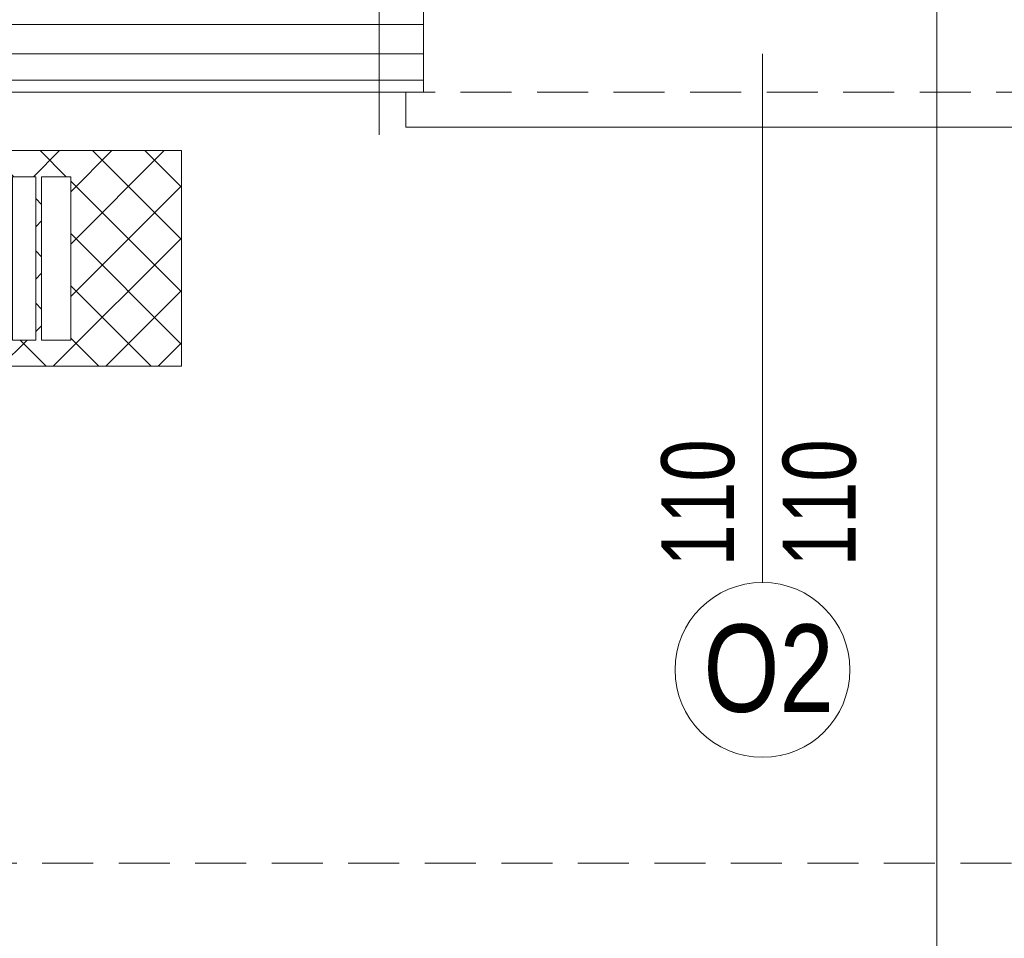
# Model space of a CAD drawing. Header units: inches. Extents: x 57112 to 98566, y -51777 to -16564.
# Tile 34 of 138: x 71891 to 72060, y -20848 to -20690. Entities that reach past the tile are written whole.
import ezdxf

# ---------------------------------------------------------------- set-up
doc = ezdxf.new("R2010")
doc.units = ezdxf.units.IN
doc.header["$MEASUREMENT"] = 0
doc.linetypes.add('HIDDEN', pattern=[0.375, 0.25, -0.125])
doc.layers.get('0').update_dxf_attribs({"color": 251, "lineweight": 0})
for name, color, linetype, lineweight in [('16a-elew.cienka', 251, 'Continuous', 0), ('A11-kuchnia', 251, 'Continuous', 13), ('A8-opisy pomieszczeń', 250, 'Continuous', 0), ('p-- ocieplenie-w.zew', 251, 'Continuous', 0), ('p--dach', 251, 'Continuous', 30), ('p--okna', 251, 'Continuous', 0), ('p--opis okna', 251, 'Continuous', 0), ('p--płyta GK', 251, 'Continuous', 0), ('p--ściana szkielet', 251, 'Continuous', 0)]:
    doc.layers.add(name, color=color, linetype=linetype, lineweight=lineweight)
doc.styles.add('1-100', font='arial.ttf', dxfattribs={"width": 0.75, "height": 18})
doc.styles.add('1-50', font='arial.ttf', dxfattribs={"width": 0.75, "height": 12.5})
doc.linetypes.add('BATTING', pattern='A,0.0001,-0.1,[134,ltypeshp.shx,S=0.1,R=0,X=-0.1,Y=0],-0.2,[134,ltypeshp.shx,S=0.1,R=180,X=0.1,Y=0],-0.1', length=0.4001)

# ---------------------------------------------------------------- blocks, each defined once
blk = doc.blocks.new('okno-110-szalówka')
at = {"linetype": 'Continuous', "ltscale": 35}
for p, q in [((0, 45.75), (110, 45.75)), ((-3, -10), (113, -10))]:
    blk.add_line(p, q, dxfattribs=at)
for p, q in [((0, 45.75), (0, 39.75)), ((110, 39.75), (110, 45.75)), ((3, 39.75), (3, 21.95)), ((107, 21.95), (107, 39.75)), ((5, 21.95), (0, 21.95)), ((0, 21.95), (0, 16.95)), ((0, 21.95), (0, 0)), ((105, 21.95), (5, 21.95)), ((5, 16.95), (5, 21.95)), ((5, 20.61), (105, 20.61)), ((110, 21.95), (105, 21.95)), ((105, 21.95), (105, 16.95)), ((110, 0), (110, 21.95)), ((110, 16.95), (110, 21.95)), ((0, 16.95), (5, 16.95)), ((5, 18.45), (105, 18.45)), ((5, 16.95), (105, 16.95)), ((105, 16.95), (110, 16.95)), ((-3, 0), (-3, -10)), ((0, 0), (-3, 0)), ((110, 0), (113, 0)), ((113, 0), (113, -10))]:
    blk.add_line(p, q)
at = {"linetype": 'HIDDEN', "ltscale": 35}
for p, q in [((0, 39.75), (110, 39.75)), ((0, 0), (110, 0))]:
    blk.add_line(p, q, dxfattribs=at)
blk = doc.blocks.new('szczotka do butów')
h = blk.add_hatch()
h.set_pattern_fill('ANSI37-Metric', color=256, scale=2, angle=-90, style=0)
h.set_pattern_definition([(-45, (2443.106, -1011.535), (4.490128, 4.490128), []), (45, (2443.106, -1011.535), (-4.490128, 4.490128), [])])
h.paths.add_polyline_path([(0, -37), (54, -37), (54, 0), (0, 0)])
h.paths.add_polyline_path([(19, -4.5), (24, -4.5), (24, -32.5), (19, -32.5)], flags=16)
h.paths.add_polyline_path([(35, -4.5), (30, -4.5), (30, -32.5), (35, -32.5)], flags=16)
h.paths.add_polyline_path([(25, -4.5), (29, -4.5), (29, -32.5), (25, -32.5)], flags=16)
for points in [[(0, -37), (54, -37), (54, 0), (0, 0)], [(19, -4.5), (24, -4.5), (24, -32.5), (19, -32.5)], [(25, -4.5), (29, -4.5), (29, -32.5), (25, -32.5)], [(35, -4.5), (30, -4.5), (30, -32.5), (35, -32.5)]]:
    blk.add_lwpolyline(points, close=True)

msp = doc.modelspace()

# ---------------------------------------------------------------- linework, layer by layer
at = {"layer": 'A11-kuchnia', "linetype": 'Continuous', "ltscale": 35}
msp.add_line((71952.872, -20709.83, 151.8), (71952.872, -20479.38, 151.8), dxfattribs=at)
at = {"layer": 'A8-opisy pomieszczeń'}
msp.add_line((72048.534, -20888.709, 151.8), (72048.534, -20637.288, 151.8), dxfattribs=at)
at = {"layer": 'p-- ocieplenie-w.zew', "linetype": 'BATTING', "ltscale": 3}
msp.add_line((71960.492, -20690.933, 151.8), (71856.992, -20690.933, 151.8), dxfattribs=at)
at = {"layer": 'p--dach', "linetype": 'HIDDEN', "lineweight": 20, "ltscale": 35, "elevation": 151.8}
msp.add_lwpolyline([(71409.482, -20834.793), (72529.702, -20834.793), (72529.702, -20116.573), (71409.482, -20116.573)], close=True, dxfattribs=at)
at = {"layer": 'p--opis okna'}
msp.add_line((72018.642, -20786.617, 151.8), (72018.642, -20695.933, 151.8), dxfattribs=at)
msp.add_circle((72018.642, -20801.617, 151.8), 15, dxfattribs=at)
at = {"layer": 'p--płyta GK', "ltscale": 35}
for p, q in [((71960.492, -20700.433, 151.8), (71856.992, -20700.433, 151.8)), ((71960.492, -20702.533, 151.8), (71856.992, -20702.533, 151.8))]:
    msp.add_line(p, q, dxfattribs=at)
at = {"layer": 'p--ściana szkielet', "ltscale": 35}
msp.add_line((71960.492, -20695.933, 151.8), (71856.992, -20695.933, 151.8), dxfattribs=at)
at = {"layer": 'p--ściana szkielet', "ltscale": 35, "elevation": 151.8}
msp.add_lwpolyline([(71957.492, -20662.783), (71957.492, -20684.733), (71960.492, -20684.733), (71960.492, -20702.533)], dxfattribs=at)

# ---------------------------------------------------------------- block references
at = {"layer": '16a-elew.cienka'}
msp.add_blockref('szczotka do butów', (71864.992, -20712.533, 151.8), dxfattribs=at)
at = {"layer": 'p--okna', "linetype": 'Continuous', "rotation": 180}
msp.add_blockref('okno-110-szalówka', (72067.492, -20662.783, 151.8), dxfattribs=at)

# ---------------------------------------------------------------- texts
at = {"layer": 'p--opis okna', "insert": (72034.802, -20762.056, 151.8), "char_height": 12.5, "width": 45.287, "attachment_point": 9, "rotation": 90, "style": '1-100'}
msp.add_mtext('110\\P110', dxfattribs=at)
at = {"layer": 'p--opis okna', "insert": (72008.525, -20793.825, 151.8), "char_height": 15, "width": 74.01038, "attachment_point": 1, "style": '1-50'}
msp.add_mtext('\\W0.8;O2', dxfattribs=at)

doc.saveas('drawing.dxf')
